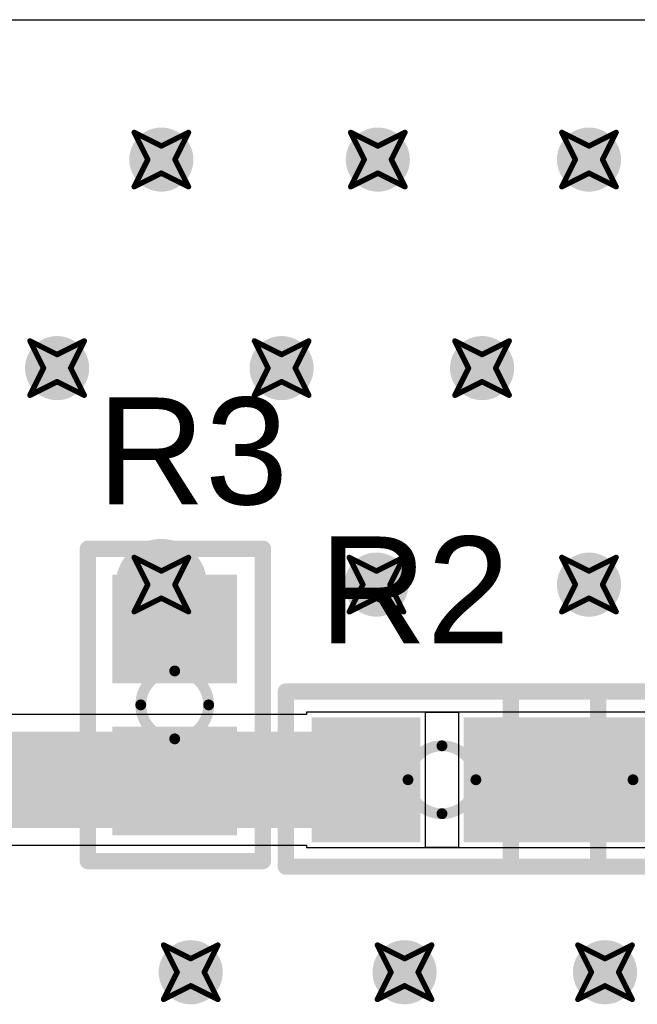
# Model space of a CAD drawing. Header units: millimetres. Extents: x 3.32 to 8.49, y 3.09 to 5.98.
# Tile 17 of 22: x 4.55 to 4.78, y 4.67 to 5.03. Entities that reach past the tile are written whole.
import ezdxf

# ---------------------------------------------------------------- set-up
doc = ezdxf.new("R2010")
doc.units = ezdxf.units.MM
doc.header["$MEASUREMENT"] = 0
for name, color, linetype in [('BottomLayer', 5, 'Continuous'), ('DrillDrawing', 1, 'Continuous'), ('Mechanical3', 76, 'Continuous'), ('TopLayer', 1, 'Continuous'), ('TopOverlay', 2, 'Continuous'), ('TopPaste', 8, 'Continuous'), ('TopSolder', 216, 'Continuous'), ('ViaHoleLayer', 16, 'Continuous')]:
    doc.layers.add(name, color=color, linetype=linetype)
doc.styles.add('Arial', font='arial.ttf', dxfattribs={"height": 0.2})

# ---------------------------------------------------------------- blocks, each defined once
blk = doc.blocks.new('SM_RC_0603_5')
at = {"layer": 'TopLayer'}
for points in [[(-0.044, -0.019), (-0.044, 0.019), (-0.012, 0.019), (-0.012, -0.019)], [(0.012, -0.019), (0.012, 0.019), (0.044, 0.019), (0.044, -0.019)]]:
    blk.add_hatch(color=1, dxfattribs=at).paths.add_polyline_path(points)
at = {"layer": 'TopPaste'}
for points in [[(-0.044, -0.019), (-0.044, 0.019), (-0.012, 0.019), (-0.012, -0.019)], [(0.012, -0.019), (0.012, 0.019), (0.044, 0.019), (0.044, -0.019)]]:
    blk.add_hatch(color=8, dxfattribs=at).paths.add_polyline_path(points)
at = {"layer": 'TopSolder'}
for points in [[(-0.048, -0.023), (-0.048, 0.023), (-0.008, 0.023), (-0.008, -0.023)], [(0.008, -0.023), (0.008, 0.023), (0.048, 0.023), (0.048, -0.023)]]:
    blk.add_hatch(color=216, dxfattribs=at).paths.add_polyline_path(points)
at = {"layer": 'Mechanical3', "const_width": 0.004}
for points in [[(-0.0125, 0, -0.414214), (0, 0.0125)], [(0, 0.0125, -0.414214), (0.0125, 0)], [(0, -0.0125, -0.414214), (-0.0125, 0)], [(0.0125, 0, -0.414214), (0, -0.0125)]]:
    blk.add_lwpolyline(points, format="xyb", dxfattribs=at)
at = {"layer": 'Mechanical3', "const_width": 0.002}
for points in [[(-0.001, 0.0125, 1), (0.001, 0.0125, 1)], [(-0.001, 0.0125, 1), (0.001, 0.0125, 1)], [(-0.0135, 0, 1), (-0.0115, 0, 1)], [(-0.0135, 0, 1), (-0.0115, 0, 1)], [(0.0115, 0, 1), (0.0135, 0, 1)], [(0.0115, 0, 1), (0.0135, 0, 1)], [(-0.001, -0.0125, 1), (0.001, -0.0125, 1)], [(-0.001, -0.0125, 1), (0.001, -0.0125, 1)]]:
    blk.add_lwpolyline(points, format="xyb", close=True, dxfattribs=at)
at = {"layer": 'TopOverlay', "const_width": 0.006}
for points in [[(-0.0575, 0.032), (-0.0575, -0.0325)], [(-0.0575, 0.032), (0.0575, 0.032)], [(0.0575, 0.032), (0.0575, -0.0325)], [(-0.0575, -0.0325), (0.0575, -0.0325)]]:
    blk.add_lwpolyline(points, dxfattribs=at)
at = {"layer": 'TopOverlay', "const_width": 0.003}
for points in [[(-0.059, 0.032, 1), (-0.056, 0.032, 1)], [(-0.059, 0.032, 1), (-0.056, 0.032, 1)], [(0.056, 0.032, 1), (0.059, 0.032, 1)], [(0.056, 0.032, 1), (0.059, 0.032, 1)], [(-0.059, -0.0325, 1), (-0.056, -0.0325, 1)], [(-0.059, -0.0325, 1), (-0.056, -0.0325, 1)], [(0.056, -0.0325, 1), (0.059, -0.0325, 1)], [(0.056, -0.0325, 1), (0.059, -0.0325, 1)]]:
    blk.add_lwpolyline(points, format="xyb", close=True, dxfattribs=at)
blk = doc.blocks.new('SM_RC_0603_6')
at = {"layer": 'TopLayer'}
for points in [[(-0.044, -0.019), (-0.044, 0.019), (-0.012, 0.019), (-0.012, -0.019)], [(0.012, -0.019), (0.012, 0.019), (0.044, 0.019), (0.044, -0.019)]]:
    blk.add_hatch(color=1, dxfattribs=at).paths.add_polyline_path(points)
at = {"layer": 'TopPaste'}
for points in [[(-0.044, -0.019), (-0.044, 0.019), (-0.012, 0.019), (-0.012, -0.019)], [(0.012, -0.019), (0.012, 0.019), (0.044, 0.019), (0.044, -0.019)]]:
    blk.add_hatch(color=8, dxfattribs=at).paths.add_polyline_path(points)
at = {"layer": 'TopSolder'}
for points in [[(-0.048, -0.023), (-0.048, 0.023), (-0.008, 0.023), (-0.008, -0.023)], [(0.008, -0.023), (0.008, 0.023), (0.048, 0.023), (0.048, -0.023)]]:
    blk.add_hatch(color=216, dxfattribs=at).paths.add_polyline_path(points)
at = {"layer": 'Mechanical3', "const_width": 0.004}
for points in [[(-0.0125, 0, -0.414214), (0, 0.0125)], [(0, 0.0125, -0.414214), (0.0125, 0)], [(0, -0.0125, -0.414214), (-0.0125, 0)], [(0.0125, 0, -0.414214), (0, -0.0125)]]:
    blk.add_lwpolyline(points, format="xyb", dxfattribs=at)
at = {"layer": 'Mechanical3', "const_width": 0.002}
for points in [[(-0.001, 0.0125, 1), (0.001, 0.0125, 1)], [(-0.001, 0.0125, 1), (0.001, 0.0125, 1)], [(-0.0135, 0, 1), (-0.0115, 0, 1)], [(-0.0135, 0, 1), (-0.0115, 0, 1)], [(0.0115, 0, 1), (0.0135, 0, 1)], [(0.0115, 0, 1), (0.0135, 0, 1)], [(-0.001, -0.0125, 1), (0.001, -0.0125, 1)], [(-0.001, -0.0125, 1), (0.001, -0.0125, 1)]]:
    blk.add_lwpolyline(points, format="xyb", close=True, dxfattribs=at)
at = {"layer": 'TopOverlay', "const_width": 0.006}
for points in [[(-0.0575, 0.032), (-0.0575, -0.0325)], [(0.0575, 0.032), (-0.0575, 0.032)], [(0.0575, 0.032), (0.0575, -0.0325)], [(0.0575, -0.0325), (-0.0575, -0.0325)]]:
    blk.add_lwpolyline(points, dxfattribs=at)
at = {"layer": 'TopOverlay', "const_width": 0.003}
for points in [[(-0.059, 0.032, 1), (-0.056, 0.032, 1)], [(-0.059, 0.032, 1), (-0.056, 0.032, 1)], [(0.056, 0.032, 1), (0.059, 0.032, 1)], [(0.056, 0.032, 1), (0.059, 0.032, 1)], [(-0.059, -0.0325, 1), (-0.056, -0.0325, 1)], [(-0.059, -0.0325, 1), (-0.056, -0.0325, 1)], [(0.056, -0.0325, 1), (0.059, -0.0325, 1)], [(0.056, -0.0325, 1), (0.059, -0.0325, 1)]]:
    blk.add_lwpolyline(points, format="xyb", close=True, dxfattribs=at)
blk = doc.blocks.new('SM_RC_0603_16')
at = {"layer": 'TopLayer'}
for points in [[(-0.044, -0.019), (-0.044, 0.019), (-0.012, 0.019), (-0.012, -0.019)], [(0.012, -0.019), (0.012, 0.019), (0.044, 0.019), (0.044, -0.019)]]:
    blk.add_hatch(color=1, dxfattribs=at).paths.add_polyline_path(points)
at = {"layer": 'TopPaste'}
for points in [[(-0.044, -0.019), (-0.044, 0.019), (-0.012, 0.019), (-0.012, -0.019)], [(0.012, -0.019), (0.012, 0.019), (0.044, 0.019), (0.044, -0.019)]]:
    blk.add_hatch(color=8, dxfattribs=at).paths.add_polyline_path(points)
at = {"layer": 'TopSolder'}
for points in [[(-0.048, -0.023), (-0.048, 0.023), (-0.008, 0.023), (-0.008, -0.023)], [(0.008, -0.023), (0.008, 0.023), (0.048, 0.023), (0.048, -0.023)]]:
    blk.add_hatch(color=216, dxfattribs=at).paths.add_polyline_path(points)
at = {"layer": 'Mechanical3', "const_width": 0.004}
for points in [[(-0.0125, 0, -0.414214), (0, 0.0125)], [(0, 0.0125, -0.414214), (0.0125, 0)], [(0, -0.0125, -0.414214), (-0.0125, 0)], [(0.0125, 0, -0.414214), (0, -0.0125)]]:
    blk.add_lwpolyline(points, format="xyb", dxfattribs=at)
at = {"layer": 'Mechanical3', "const_width": 0.002}
for points in [[(-0.001, 0.0125, 1), (0.001, 0.0125, 1)], [(-0.001, 0.0125, 1), (0.001, 0.0125, 1)], [(-0.0135, 0, 1), (-0.0115, 0, 1)], [(-0.0135, 0, 1), (-0.0115, 0, 1)], [(0.0115, 0, 1), (0.0135, 0, 1)], [(0.0115, 0, 1), (0.0135, 0, 1)], [(-0.001, -0.0125, 1), (0.001, -0.0125, 1)], [(-0.001, -0.0125, 1), (0.001, -0.0125, 1)]]:
    blk.add_lwpolyline(points, format="xyb", close=True, dxfattribs=at)
at = {"layer": 'TopOverlay', "const_width": 0.006}
for points in [[(-0.0575, 0.032), (-0.0575, -0.0325)], [(0.0575, 0.032), (-0.0575, 0.032)], [(0.0575, 0.032), (0.0575, -0.0325)], [(0.0575, -0.0325), (-0.0575, -0.0325)]]:
    blk.add_lwpolyline(points, dxfattribs=at)
at = {"layer": 'TopOverlay', "const_width": 0.003}
for points in [[(-0.059, 0.032, 1), (-0.056, 0.032, 1)], [(-0.059, 0.032, 1), (-0.056, 0.032, 1)], [(0.056, 0.032, 1), (0.059, 0.032, 1)], [(0.056, 0.032, 1), (0.059, 0.032, 1)], [(-0.059, -0.0325, 1), (-0.056, -0.0325, 1)], [(-0.059, -0.0325, 1), (-0.056, -0.0325, 1)], [(0.056, -0.0325, 1), (0.059, -0.0325, 1)], [(0.056, -0.0325, 1), (0.059, -0.0325, 1)]]:
    blk.add_lwpolyline(points, format="xyb", close=True, dxfattribs=at)

msp = doc.modelspace()

# ---------------------------------------------------------------- hatches: boundary and pattern name
at = {"layer": 'BottomLayer'}
h = msp.add_hatch(color=5, dxfattribs=at)
edge = h.paths.add_edge_path()
edge.add_arc((4.60138, 4.98032), 0.01181, 0, 360)
h = msp.add_hatch(color=5, dxfattribs=at)
edge = h.paths.add_edge_path()
edge.add_arc((4.6811, 4.98032), 0.01181, 0, 360)
h = msp.add_hatch(color=5, dxfattribs=at)
edge = h.paths.add_edge_path()
edge.add_arc((4.75886, 4.98032), 0.01181, 0, 360)
h = msp.add_hatch(color=5, dxfattribs=at)
edge = h.paths.add_edge_path()
edge.add_arc((4.56299, 4.90354), 0.01181, 0, 360)
h = msp.add_hatch(color=5, dxfattribs=at)
edge = h.paths.add_edge_path()
edge.add_arc((4.64567, 4.90354), 0.01181, 0, 360)
h = msp.add_hatch(color=5, dxfattribs=at)
edge = h.paths.add_edge_path()
edge.add_arc((4.71949, 4.90354), 0.01181, 0, 360)
h = msp.add_hatch(color=5, dxfattribs=at)
edge = h.paths.add_edge_path()
edge.add_arc((4.60138, 4.82382), 0.01181, 0, 360)
h = msp.add_hatch(color=5, dxfattribs=at)
edge = h.paths.add_edge_path()
edge.add_arc((4.68059, 4.82382), 0.01181, 0, 360)
h = msp.add_hatch(color=5, dxfattribs=at)
edge = h.paths.add_edge_path()
edge.add_arc((4.75886, 4.82382), 0.01181, 0, 360)
h = msp.add_hatch(color=5, dxfattribs=at)
edge = h.paths.add_edge_path()
edge.add_arc((4.6122, 4.6811), 0.01181, 0, 360)
h = msp.add_hatch(color=5, dxfattribs=at)
edge = h.paths.add_edge_path()
edge.add_arc((4.69094, 4.6811), 0.01181, 0, 360)
h = msp.add_hatch(color=5, dxfattribs=at)
edge = h.paths.add_edge_path()
edge.add_arc((4.76476, 4.6811), 0.01181, 0, 360)
at = {"layer": 'TopLayer'}
h = msp.add_hatch(color=1, dxfattribs=at)
edge = h.paths.add_edge_path()
edge.add_arc((4.60138, 4.98032), 0.01181, 0, 360)
h = msp.add_hatch(color=1, dxfattribs=at)
edge = h.paths.add_edge_path()
edge.add_arc((4.6811, 4.98032), 0.01181, 0, 360)
h = msp.add_hatch(color=1, dxfattribs=at)
edge = h.paths.add_edge_path()
edge.add_arc((4.75886, 4.98032), 0.01181, 0, 360)
h = msp.add_hatch(color=1, dxfattribs=at)
edge = h.paths.add_edge_path()
edge.add_arc((4.56299, 4.90354), 0.01181, 0, 360)
h = msp.add_hatch(color=1, dxfattribs=at)
edge = h.paths.add_edge_path()
edge.add_arc((4.64567, 4.90354), 0.01181, 0, 360)
h = msp.add_hatch(color=1, dxfattribs=at)
edge = h.paths.add_edge_path()
edge.add_arc((4.71949, 4.90354), 0.01181, 0, 360)
h = msp.add_hatch(color=1, dxfattribs=at)
edge = h.paths.add_edge_path()
edge.add_arc((4.60138, 4.82382), 0.01181, 0, 360)
h = msp.add_hatch(color=1, dxfattribs=at)
edge = h.paths.add_edge_path()
edge.add_arc((4.68059, 4.82382), 0.01181, 0, 360)
h = msp.add_hatch(color=1, dxfattribs=at)
edge = h.paths.add_edge_path()
edge.add_arc((4.75886, 4.82382), 0.01181, 0, 360)
h = msp.add_hatch(color=1, dxfattribs=at)
edge = h.paths.add_edge_path()
edge.add_arc((4.6122, 4.6811), 0.01181, 0, 360)
h = msp.add_hatch(color=1, dxfattribs=at)
edge = h.paths.add_edge_path()
edge.add_arc((4.69094, 4.6811), 0.01181, 0, 360)
h = msp.add_hatch(color=1, dxfattribs=at)
edge = h.paths.add_edge_path()
edge.add_arc((4.76476, 4.6811), 0.01181, 0, 360)
at = {"layer": 'TopSolder'}
h = msp.add_hatch(color=216, dxfattribs=at)
edge = h.paths.add_edge_path()
edge.add_arc((4.60138, 4.82382), 0.01681, 0, 360)
at = {"layer": 'ViaHoleLayer'}
h = msp.add_hatch(color=16, dxfattribs=at)
edge = h.paths.add_edge_path()
edge.add_arc((4.60138, 4.98032), 0.00591, 0, 360)
h = msp.add_hatch(color=16, dxfattribs=at)
edge = h.paths.add_edge_path()
edge.add_arc((4.6811, 4.98032), 0.00591, 0, 360)
h = msp.add_hatch(color=16, dxfattribs=at)
edge = h.paths.add_edge_path()
edge.add_arc((4.75886, 4.98032), 0.00591, 0, 360)
h = msp.add_hatch(color=16, dxfattribs=at)
edge = h.paths.add_edge_path()
edge.add_arc((4.56299, 4.90354), 0.00591, 0, 360)
h = msp.add_hatch(color=16, dxfattribs=at)
edge = h.paths.add_edge_path()
edge.add_arc((4.64567, 4.90354), 0.00591, 0, 360)
h = msp.add_hatch(color=16, dxfattribs=at)
edge = h.paths.add_edge_path()
edge.add_arc((4.71949, 4.90354), 0.00591, 0, 360)
h = msp.add_hatch(color=16, dxfattribs=at)
edge = h.paths.add_edge_path()
edge.add_arc((4.60138, 4.82382), 0.00591, 0, 360)
h = msp.add_hatch(color=16, dxfattribs=at)
edge = h.paths.add_edge_path()
edge.add_arc((4.68059, 4.82382), 0.00591, 0, 360)
h = msp.add_hatch(color=16, dxfattribs=at)
edge = h.paths.add_edge_path()
edge.add_arc((4.75886, 4.82382), 0.00591, 0, 360)
h = msp.add_hatch(color=16, dxfattribs=at)
edge = h.paths.add_edge_path()
edge.add_arc((4.6122, 4.6811), 0.00591, 0, 360)
h = msp.add_hatch(color=16, dxfattribs=at)
edge = h.paths.add_edge_path()
edge.add_arc((4.69094, 4.6811), 0.00591, 0, 360)
h = msp.add_hatch(color=16, dxfattribs=at)
edge = h.paths.add_edge_path()
edge.add_arc((4.76476, 4.6811), 0.00591, 0, 360)

# ---------------------------------------------------------------- linework, layer by layer
at = {"layer": 'DrillDrawing', "const_width": 0.002}
for points in [[(4.59138, 4.99031), (4.60138, 4.98531)], [(4.59138, 4.99031), (4.59638, 4.98032)], [(4.60138, 4.98531), (4.61138, 4.99031)], [(4.60638, 4.98032), (4.61138, 4.99031)], [(4.6711, 4.99031), (4.6811, 4.98531)], [(4.6711, 4.99031), (4.6761, 4.98032)], [(4.6811, 4.98531), (4.6911, 4.99031)], [(4.6861, 4.98032), (4.6911, 4.99031)], [(4.74886, 4.99031), (4.75886, 4.98531)], [(4.74886, 4.99031), (4.75386, 4.98032)], [(4.75886, 4.98531), (4.76886, 4.99031)], [(4.76386, 4.98032), (4.76886, 4.99031)], [(4.59138, 4.97032), (4.59638, 4.98032)], [(4.60638, 4.98032), (4.61138, 4.97032)], [(4.6711, 4.97032), (4.6761, 4.98032)], [(4.6861, 4.98032), (4.6911, 4.97032)], [(4.74886, 4.97032), (4.75386, 4.98032)], [(4.76386, 4.98032), (4.76886, 4.97032)], [(4.59138, 4.97032), (4.60138, 4.97532)], [(4.60138, 4.97532), (4.61138, 4.97032)], [(4.6711, 4.97032), (4.6811, 4.97532)], [(4.6811, 4.97532), (4.6911, 4.97032)], [(4.74886, 4.97032), (4.75886, 4.97532)], [(4.75886, 4.97532), (4.76886, 4.97032)], [(4.55299, 4.91354), (4.56299, 4.90854)], [(4.55299, 4.91354), (4.55799, 4.90354)], [(4.56299, 4.90854), (4.57299, 4.91354)], [(4.56799, 4.90354), (4.57299, 4.91354)], [(4.63567, 4.91354), (4.64567, 4.90854)], [(4.63567, 4.91354), (4.64067, 4.90354)], [(4.64567, 4.90854), (4.65567, 4.91354)], [(4.65067, 4.90354), (4.65567, 4.91354)], [(4.70949, 4.91354), (4.71949, 4.90854)], [(4.70949, 4.91354), (4.71449, 4.90354)], [(4.71949, 4.90854), (4.72949, 4.91354)], [(4.72449, 4.90354), (4.72949, 4.91354)], [(4.55299, 4.89354), (4.55799, 4.90354)], [(4.56799, 4.90354), (4.57299, 4.89354)], [(4.63567, 4.89354), (4.64067, 4.90354)], [(4.65067, 4.90354), (4.65567, 4.89354)], [(4.70949, 4.89354), (4.71449, 4.90354)], [(4.72449, 4.90354), (4.72949, 4.89354)], [(4.55299, 4.89354), (4.56299, 4.89854)], [(4.56299, 4.89854), (4.57299, 4.89354)], [(4.63567, 4.89354), (4.64567, 4.89854)], [(4.64567, 4.89854), (4.65567, 4.89354)], [(4.70949, 4.89354), (4.71949, 4.89854)], [(4.71949, 4.89854), (4.72949, 4.89354)], [(4.59138, 4.83382), (4.60138, 4.82882)], [(4.59138, 4.83382), (4.59638, 4.82382)], [(4.60138, 4.82882), (4.61138, 4.83382)], [(4.60638, 4.82382), (4.61138, 4.83382)], [(4.67059, 4.83382), (4.68059, 4.82882)], [(4.67059, 4.83382), (4.67559, 4.82382)], [(4.68059, 4.82882), (4.69059, 4.83382)], [(4.68559, 4.82382), (4.69059, 4.83382)], [(4.74886, 4.83382), (4.75886, 4.82882)], [(4.74886, 4.83382), (4.75386, 4.82382)], [(4.75886, 4.82882), (4.76886, 4.83382)], [(4.76386, 4.82382), (4.76886, 4.83382)], [(4.59138, 4.81382), (4.59638, 4.82382)], [(4.60638, 4.82382), (4.61138, 4.81382)], [(4.67059, 4.81382), (4.67559, 4.82382)], [(4.68559, 4.82382), (4.69059, 4.81382)], [(4.74886, 4.81382), (4.75386, 4.82382)], [(4.76386, 4.82382), (4.76886, 4.81382)], [(4.59138, 4.81382), (4.60138, 4.81882)], [(4.60138, 4.81882), (4.61138, 4.81382)], [(4.67059, 4.81382), (4.68059, 4.81882)], [(4.68059, 4.81882), (4.69059, 4.81382)], [(4.74886, 4.81382), (4.75886, 4.81882)], [(4.75886, 4.81882), (4.76886, 4.81382)], [(4.6022, 4.6911), (4.6122, 4.6861)], [(4.6022, 4.6911), (4.6072, 4.6811)], [(4.6122, 4.6861), (4.6222, 4.6911)], [(4.6172, 4.6811), (4.6222, 4.6911)], [(4.68094, 4.6911), (4.69094, 4.6861)], [(4.68094, 4.6911), (4.68594, 4.6811)], [(4.69094, 4.6861), (4.70094, 4.6911)], [(4.69594, 4.6811), (4.70094, 4.6911)], [(4.75476, 4.6911), (4.76476, 4.6861)], [(4.75476, 4.6911), (4.75976, 4.6811)], [(4.76476, 4.6861), (4.77476, 4.6911)], [(4.76976, 4.6811), (4.77476, 4.6911)], [(4.6022, 4.6711), (4.6072, 4.6811)], [(4.6172, 4.6811), (4.6222, 4.6711)], [(4.68094, 4.6711), (4.68594, 4.6811)], [(4.69594, 4.6811), (4.70094, 4.6711)], [(4.75476, 4.6711), (4.75976, 4.6811)], [(4.76976, 4.6811), (4.77476, 4.6711)], [(4.6022, 4.6711), (4.6122, 4.6761)], [(4.6122, 4.6761), (4.6222, 4.6711)], [(4.68094, 4.6711), (4.69094, 4.6761)], [(4.69094, 4.6761), (4.70094, 4.6711)], [(4.75476, 4.6711), (4.76476, 4.6761)], [(4.76476, 4.6761), (4.77476, 4.6711)]]:
    msp.add_lwpolyline(points, dxfattribs=at)
at = {"layer": 'DrillDrawing', "const_width": 0.001}
for points in [[(4.59088, 4.99031, 1), (4.59188, 4.99031, 1)], [(4.59088, 4.99031, 1), (4.59188, 4.99031, 1)], [(4.61088, 4.99031, 1), (4.61188, 4.99031, 1)], [(4.61088, 4.99031, 1), (4.61188, 4.99031, 1)], [(4.6706, 4.99031, 1), (4.6716, 4.99031, 1)], [(4.6706, 4.99031, 1), (4.6716, 4.99031, 1)], [(4.6906, 4.99031, 1), (4.6916, 4.99031, 1)], [(4.6906, 4.99031, 1), (4.6916, 4.99031, 1)], [(4.74836, 4.99031, 1), (4.74936, 4.99031, 1)], [(4.74836, 4.99031, 1), (4.74936, 4.99031, 1)], [(4.76836, 4.99031, 1), (4.76936, 4.99031, 1)], [(4.76836, 4.99031, 1), (4.76936, 4.99031, 1)], [(4.60088, 4.98531, 1), (4.60188, 4.98531, 1)], [(4.60088, 4.98531, 1), (4.60188, 4.98531, 1)], [(4.6806, 4.98531, 1), (4.6816, 4.98531, 1)], [(4.6806, 4.98531, 1), (4.6816, 4.98531, 1)], [(4.75836, 4.98531, 1), (4.75936, 4.98531, 1)], [(4.75836, 4.98531, 1), (4.75936, 4.98531, 1)], [(4.59588, 4.98032, 1), (4.59688, 4.98032, 1)], [(4.59588, 4.98032, 1), (4.59688, 4.98032, 1)], [(4.60588, 4.98032, 1), (4.60688, 4.98032, 1)], [(4.60588, 4.98032, 1), (4.60688, 4.98032, 1)], [(4.6756, 4.98032, 1), (4.6766, 4.98032, 1)], [(4.6756, 4.98032, 1), (4.6766, 4.98032, 1)], [(4.6856, 4.98032, 1), (4.6866, 4.98032, 1)], [(4.6856, 4.98032, 1), (4.6866, 4.98032, 1)], [(4.75336, 4.98032, 1), (4.75436, 4.98032, 1)], [(4.75336, 4.98032, 1), (4.75436, 4.98032, 1)], [(4.76336, 4.98032, 1), (4.76436, 4.98032, 1)], [(4.76336, 4.98032, 1), (4.76436, 4.98032, 1)], [(4.60088, 4.97532, 1), (4.60188, 4.97532, 1)], [(4.60088, 4.97532, 1), (4.60188, 4.97532, 1)], [(4.6806, 4.97532, 1), (4.6816, 4.97532, 1)], [(4.6806, 4.97532, 1), (4.6816, 4.97532, 1)], [(4.75836, 4.97532, 1), (4.75936, 4.97532, 1)], [(4.75836, 4.97532, 1), (4.75936, 4.97532, 1)], [(4.59088, 4.97032, 1), (4.59188, 4.97032, 1)], [(4.59088, 4.97032, 1), (4.59188, 4.97032, 1)], [(4.61088, 4.97032, 1), (4.61188, 4.97032, 1)], [(4.61088, 4.97032, 1), (4.61188, 4.97032, 1)], [(4.6706, 4.97032, 1), (4.6716, 4.97032, 1)], [(4.6706, 4.97032, 1), (4.6716, 4.97032, 1)], [(4.6906, 4.97032, 1), (4.6916, 4.97032, 1)], [(4.6906, 4.97032, 1), (4.6916, 4.97032, 1)], [(4.74836, 4.97032, 1), (4.74936, 4.97032, 1)], [(4.74836, 4.97032, 1), (4.74936, 4.97032, 1)], [(4.76836, 4.97032, 1), (4.76936, 4.97032, 1)], [(4.76836, 4.97032, 1), (4.76936, 4.97032, 1)], [(4.55249, 4.91354, 1), (4.55349, 4.91354, 1)], [(4.55249, 4.91354, 1), (4.55349, 4.91354, 1)], [(4.57249, 4.91354, 1), (4.57349, 4.91354, 1)], [(4.57249, 4.91354, 1), (4.57349, 4.91354, 1)], [(4.63517, 4.91354, 1), (4.63617, 4.91354, 1)], [(4.63517, 4.91354, 1), (4.63617, 4.91354, 1)], [(4.65517, 4.91354, 1), (4.65617, 4.91354, 1)], [(4.65517, 4.91354, 1), (4.65617, 4.91354, 1)], [(4.70899, 4.91354, 1), (4.70999, 4.91354, 1)], [(4.70899, 4.91354, 1), (4.70999, 4.91354, 1)], [(4.72899, 4.91354, 1), (4.72999, 4.91354, 1)], [(4.72899, 4.91354, 1), (4.72999, 4.91354, 1)], [(4.56249, 4.90854, 1), (4.56349, 4.90854, 1)], [(4.56249, 4.90854, 1), (4.56349, 4.90854, 1)], [(4.64517, 4.90854, 1), (4.64617, 4.90854, 1)], [(4.64517, 4.90854, 1), (4.64617, 4.90854, 1)], [(4.71899, 4.90854, 1), (4.71999, 4.90854, 1)], [(4.71899, 4.90854, 1), (4.71999, 4.90854, 1)], [(4.55749, 4.90354, 1), (4.55849, 4.90354, 1)], [(4.55749, 4.90354, 1), (4.55849, 4.90354, 1)], [(4.56749, 4.90354, 1), (4.56849, 4.90354, 1)], [(4.56749, 4.90354, 1), (4.56849, 4.90354, 1)], [(4.64017, 4.90354, 1), (4.64117, 4.90354, 1)], [(4.64017, 4.90354, 1), (4.64117, 4.90354, 1)], [(4.65017, 4.90354, 1), (4.65117, 4.90354, 1)], [(4.65017, 4.90354, 1), (4.65117, 4.90354, 1)], [(4.71399, 4.90354, 1), (4.71499, 4.90354, 1)], [(4.71399, 4.90354, 1), (4.71499, 4.90354, 1)], [(4.72399, 4.90354, 1), (4.72499, 4.90354, 1)], [(4.72399, 4.90354, 1), (4.72499, 4.90354, 1)], [(4.56249, 4.89854, 1), (4.56349, 4.89854, 1)], [(4.56249, 4.89854, 1), (4.56349, 4.89854, 1)], [(4.64517, 4.89854, 1), (4.64617, 4.89854, 1)], [(4.64517, 4.89854, 1), (4.64617, 4.89854, 1)], [(4.71899, 4.89854, 1), (4.71999, 4.89854, 1)], [(4.71899, 4.89854, 1), (4.71999, 4.89854, 1)], [(4.55249, 4.89354, 1), (4.55349, 4.89354, 1)], [(4.55249, 4.89354, 1), (4.55349, 4.89354, 1)], [(4.57249, 4.89354, 1), (4.57349, 4.89354, 1)], [(4.57249, 4.89354, 1), (4.57349, 4.89354, 1)], [(4.63517, 4.89354, 1), (4.63617, 4.89354, 1)], [(4.63517, 4.89354, 1), (4.63617, 4.89354, 1)], [(4.65517, 4.89354, 1), (4.65617, 4.89354, 1)], [(4.65517, 4.89354, 1), (4.65617, 4.89354, 1)], [(4.70899, 4.89354, 1), (4.70999, 4.89354, 1)], [(4.70899, 4.89354, 1), (4.70999, 4.89354, 1)], [(4.72899, 4.89354, 1), (4.72999, 4.89354, 1)], [(4.72899, 4.89354, 1), (4.72999, 4.89354, 1)], [(4.59088, 4.83382, 1), (4.59188, 4.83382, 1)], [(4.59088, 4.83382, 1), (4.59188, 4.83382, 1)], [(4.61088, 4.83382, 1), (4.61188, 4.83382, 1)], [(4.61088, 4.83382, 1), (4.61188, 4.83382, 1)], [(4.67009, 4.83382, 1), (4.67109, 4.83382, 1)], [(4.67009, 4.83382, 1), (4.67109, 4.83382, 1)], [(4.69009, 4.83382, 1), (4.69109, 4.83382, 1)], [(4.69009, 4.83382, 1), (4.69109, 4.83382, 1)], [(4.74836, 4.83382, 1), (4.74936, 4.83382, 1)], [(4.74836, 4.83382, 1), (4.74936, 4.83382, 1)], [(4.76836, 4.83382, 1), (4.76936, 4.83382, 1)], [(4.76836, 4.83382, 1), (4.76936, 4.83382, 1)], [(4.60088, 4.82882, 1), (4.60188, 4.82882, 1)], [(4.60088, 4.82882, 1), (4.60188, 4.82882, 1)], [(4.68009, 4.82882, 1), (4.68109, 4.82882, 1)], [(4.68009, 4.82882, 1), (4.68109, 4.82882, 1)], [(4.75836, 4.82882, 1), (4.75936, 4.82882, 1)], [(4.75836, 4.82882, 1), (4.75936, 4.82882, 1)], [(4.59588, 4.82382, 1), (4.59688, 4.82382, 1)], [(4.59588, 4.82382, 1), (4.59688, 4.82382, 1)], [(4.60588, 4.82382, 1), (4.60688, 4.82382, 1)], [(4.60588, 4.82382, 1), (4.60688, 4.82382, 1)], [(4.67509, 4.82382, 1), (4.67609, 4.82382, 1)], [(4.67509, 4.82382, 1), (4.67609, 4.82382, 1)], [(4.68509, 4.82382, 1), (4.68609, 4.82382, 1)], [(4.68509, 4.82382, 1), (4.68609, 4.82382, 1)], [(4.75336, 4.82382, 1), (4.75436, 4.82382, 1)], [(4.75336, 4.82382, 1), (4.75436, 4.82382, 1)], [(4.76336, 4.82382, 1), (4.76436, 4.82382, 1)], [(4.76336, 4.82382, 1), (4.76436, 4.82382, 1)], [(4.60088, 4.81882, 1), (4.60188, 4.81882, 1)], [(4.60088, 4.81882, 1), (4.60188, 4.81882, 1)], [(4.68009, 4.81882, 1), (4.68109, 4.81882, 1)], [(4.68009, 4.81882, 1), (4.68109, 4.81882, 1)], [(4.75836, 4.81882, 1), (4.75936, 4.81882, 1)], [(4.75836, 4.81882, 1), (4.75936, 4.81882, 1)], [(4.59088, 4.81382, 1), (4.59188, 4.81382, 1)], [(4.59088, 4.81382, 1), (4.59188, 4.81382, 1)], [(4.61088, 4.81382, 1), (4.61188, 4.81382, 1)], [(4.61088, 4.81382, 1), (4.61188, 4.81382, 1)], [(4.67009, 4.81382, 1), (4.67109, 4.81382, 1)], [(4.67009, 4.81382, 1), (4.67109, 4.81382, 1)], [(4.69009, 4.81382, 1), (4.69109, 4.81382, 1)], [(4.69009, 4.81382, 1), (4.69109, 4.81382, 1)], [(4.74836, 4.81382, 1), (4.74936, 4.81382, 1)], [(4.74836, 4.81382, 1), (4.74936, 4.81382, 1)], [(4.76836, 4.81382, 1), (4.76936, 4.81382, 1)], [(4.76836, 4.81382, 1), (4.76936, 4.81382, 1)], [(4.6017, 4.6911, 1), (4.6027, 4.6911, 1)], [(4.6017, 4.6911, 1), (4.6027, 4.6911, 1)], [(4.6217, 4.6911, 1), (4.6227, 4.6911, 1)], [(4.6217, 4.6911, 1), (4.6227, 4.6911, 1)], [(4.68044, 4.6911, 1), (4.68144, 4.6911, 1)], [(4.68044, 4.6911, 1), (4.68144, 4.6911, 1)], [(4.70044, 4.6911, 1), (4.70144, 4.6911, 1)], [(4.70044, 4.6911, 1), (4.70144, 4.6911, 1)], [(4.75426, 4.6911, 1), (4.75526, 4.6911, 1)], [(4.75426, 4.6911, 1), (4.75526, 4.6911, 1)], [(4.77426, 4.6911, 1), (4.77526, 4.6911, 1)], [(4.77426, 4.6911, 1), (4.77526, 4.6911, 1)], [(4.6117, 4.6861, 1), (4.6127, 4.6861, 1)], [(4.6117, 4.6861, 1), (4.6127, 4.6861, 1)], [(4.69044, 4.6861, 1), (4.69144, 4.6861, 1)], [(4.69044, 4.6861, 1), (4.69144, 4.6861, 1)], [(4.76426, 4.6861, 1), (4.76526, 4.6861, 1)], [(4.76426, 4.6861, 1), (4.76526, 4.6861, 1)], [(4.6067, 4.6811, 1), (4.6077, 4.6811, 1)], [(4.6067, 4.6811, 1), (4.6077, 4.6811, 1)], [(4.6167, 4.6811, 1), (4.6177, 4.6811, 1)], [(4.6167, 4.6811, 1), (4.6177, 4.6811, 1)], [(4.68544, 4.6811, 1), (4.68644, 4.6811, 1)], [(4.68544, 4.6811, 1), (4.68644, 4.6811, 1)], [(4.69544, 4.6811, 1), (4.69644, 4.6811, 1)], [(4.69544, 4.6811, 1), (4.69644, 4.6811, 1)], [(4.75926, 4.6811, 1), (4.76026, 4.6811, 1)], [(4.75926, 4.6811, 1), (4.76026, 4.6811, 1)], [(4.76926, 4.6811, 1), (4.77026, 4.6811, 1)], [(4.76926, 4.6811, 1), (4.77026, 4.6811, 1)], [(4.6117, 4.6761, 1), (4.6127, 4.6761, 1)], [(4.6117, 4.6761, 1), (4.6127, 4.6761, 1)], [(4.69044, 4.6761, 1), (4.69144, 4.6761, 1)], [(4.69044, 4.6761, 1), (4.69144, 4.6761, 1)], [(4.76426, 4.6761, 1), (4.76526, 4.6761, 1)], [(4.76426, 4.6761, 1), (4.76526, 4.6761, 1)], [(4.6017, 4.6711, 1), (4.6027, 4.6711, 1)], [(4.6017, 4.6711, 1), (4.6027, 4.6711, 1)], [(4.6217, 4.6711, 1), (4.6227, 4.6711, 1)], [(4.6217, 4.6711, 1), (4.6227, 4.6711, 1)], [(4.68044, 4.6711, 1), (4.68144, 4.6711, 1)], [(4.68044, 4.6711, 1), (4.68144, 4.6711, 1)], [(4.70044, 4.6711, 1), (4.70144, 4.6711, 1)], [(4.70044, 4.6711, 1), (4.70144, 4.6711, 1)], [(4.75426, 4.6711, 1), (4.75526, 4.6711, 1)], [(4.75426, 4.6711, 1), (4.75526, 4.6711, 1)], [(4.77426, 4.6711, 1), (4.77526, 4.6711, 1)], [(4.77426, 4.6711, 1), (4.77526, 4.6711, 1)]]:
    msp.add_lwpolyline(points, format="xyb", close=True, dxfattribs=at)
at = {"layer": 'TopLayer'}
for p, q in [((4.14609, 5.03183), (5.11347, 5.03183)), ((4.65482, 4.77605), (4.33661, 4.77605)), ((4.8375, 4.77687), (4.65482, 4.77687)), ((4.65482, 4.77687), (4.65482, 4.77605)), ((4.69863, 4.72706), (4.69863, 4.77687)), ((4.69863, 4.77687), (4.71082, 4.77687)), ((4.71082, 4.77687), (4.71082, 4.72706)), ((4.33661, 4.72788), (4.65482, 4.72788)), ((4.65482, 4.72788), (4.65482, 4.72706)), ((4.65482, 4.72706), (4.8375, 4.72706)), ((4.71082, 4.72706), (4.69863, 4.72706))]:
    msp.add_line(p, q, dxfattribs=at)
at = {"layer": 'TopLayer', "const_width": 0.03543}
msp.add_lwpolyline([(4.23228, 4.75197), (4.67126, 4.75197)], dxfattribs=at)
at = {"layer": 'TopLayer', "const_width": 0.01772}
msp.add_lwpolyline([(4.6624, 4.75197, 1), (4.68012, 4.75197, 1)], format="xyb", close=True, dxfattribs=at)

# ---------------------------------------------------------------- block references
for name, p, rotation in [('SM_RC_0603_5', (4.6063, 4.77953), 90), ('SM_RC_0603_6', (4.70472, 4.75197), 180), ('SM_RC_0603_16', (4.78759, 4.75197), 180)]:
    msp.add_blockref(name, p, dxfattribs=dict(rotation=rotation))

# ---------------------------------------------------------------- texts
at = {"layer": 'TopOverlay', "style": 'Arial'}
for s, p in [('R3', (4.57776, 4.85335)), ('R2', (4.65945, 4.80217))]:
    msp.add_text(s, height=0.03937, dxfattribs=at).set_placement(p)

doc.saveas('drawing.dxf')
